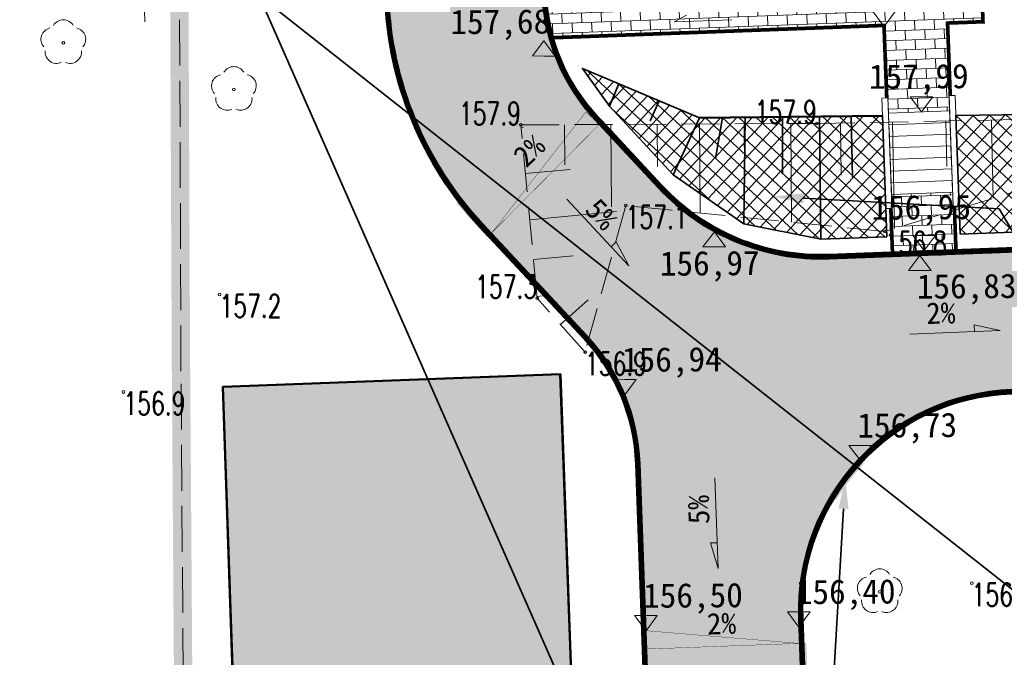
# Model space of a CAD drawing. Header units: feet. Extents: x 7492985 to 7493694, y 5986539 to 5988015.
# Tile 9 of 32: x 7493162 to 7493194, y 5986632 to 5986653. Entities that reach past the tile are written whole.
import ezdxf
from ezdxf import colors
from ezdxf.entities.mleader import LeaderData, LeaderLine
from ezdxf.enums import TextEntityAlignment as Align
from ezdxf.math import Vec2, Vec3

# ---------------------------------------------------------------- set-up
doc = ezdxf.new("R2010")
doc.units = ezdxf.units.FT
doc.header["$MEASUREMENT"] = 0
for name, pattern in [('1_1', [0]), ('1_OTRK', [1.75, 1.25, -0.5]), ('1_OTRKG', [1.75, 1.25, -0.5]), ('2_EGBU_A', [0]), ('4', [2.5, 1.5, -1]), ('GUK', [2, 1.5, -0.5]), ('HIDDEN2', [4.7625, 3.175, -1.5875])]:
    doc.linetypes.add(name, pattern=pattern)
doc.layers.get('0').update_dxf_attribs({"color": 250, "linetype": 'CONTINUOUS', "lineweight": 100})
doc.layers.get('Defpoints').update_dxf_attribs({"linetype": 'CONTINUOUS'})
doc.layers.add('1_DZIALKI', color=7, linetype='CONTINUOUS')
for name, color, linetype, lineweight in [('_budynek', 7, 'CONTINUOUS', 50), ('_chodnik', 250, 'CONTINUOUS', 30), ('_droga', 7, 'CONTINUOUS', 30), ('_k_budynek', 7, 'CONTINUOUS', 50), ('_k_kreskowanie', 250, 'CONTINUOUS', 5), ('_k_opis', 1, 'CONTINUOUS', 13), ('_k_rzędne projektowane', 1, 'CONTINUOUS', 15), ('_k_skarpa', 7, 'CONTINUOUS', 35), ('_k_widok', 7, 'CONTINUOUS', 18), ('_k_wymiar', 7, 'CONTINUOUS', 13), ('_k_zarys', 7, 'HIDDEN2', 20), ('_k_ściany', 7, 'CONTINUOUS', 35), ('EGBB_L_0', 250, '2_EGBU_A', 50), ('EKLPK_L_0', 3, '4', 18), ('OTR_L_1', 7, '1_OTRK', 18), ('OTR_T_1', 7, 'CONTINUOUS', 18), ('OTZ_T_0', 250, 'CONTINUOUS', 18), ('WYMIAR-ARCH', 7, 'CONTINUOUS', 9)]:
    doc.layers.add(name, color=color, linetype=linetype, lineweight=lineweight)
doc.layers.add('_k_niewidoczna', color=72, linetype='CONTINUOUS', lineweight=9, plot=False)
doc.styles.add('GENERATED_STYLE_1', font='MS Gothic.ttf')
doc.styles.get("Standard").update_dxf_attribs({"font": 'Simplex.SHX', "width": 0.75})
doc.dimstyles.new('zag 500', dxfattribs={"dimtxt": 0.85, "dimasz": 0.09, "dimexe": 1.25, "dimexo": 0.625, "dimgap": 0.1, "dimtad": 1, "dimtxsty": 'GENERATED_STYLE_1', "dimblk": 'W', "dimcen": 2.5, "dimse1": 1, "dimse2": 1, "dimclrd": 7, "dimclrt": 256, "dimadec": 0, "dimazin": 0, "dimtfac": 1, "dimtmove": 0, "dimatfit": 0, "dimfxl": 1.25, "dimlwd": 5, "dimarcsym": 0})

# ---------------------------------------------------------------- blocks, each defined once
blk = doc.blocks.new('2_OTRN')
at = {"linetype": 'Continuous'}
blk.add_circle((0, 0), 0.045, dxfattribs=at)
blk = doc.blocks.new('2_OTZL')
at = {"linetype": 'Continuous'}
blk.add_circle((0, 0), 0.045, dxfattribs=at)
for centre, start, end in [((0, 0.375), 30.1401, 149.8599), ((-0.357, 0.116), 102.1445, 221.86), ((0.357, 0.116), 318.14, 77.8555), ((-0.22, -0.303), 174.1482, 293.8542), ((0.22, -0.303), 246.1458, 5.8518)]:
    blk.add_arc(centre, 0.375, start, end, dxfattribs=at)
blk = doc.blocks.new('spadek')
at = {"transparency": 33554559}
h = blk.add_hatch(color=256, dxfattribs=at)
h.dxf.hatch_style = 1
h.paths.add_polyline_path([(0, 0), (-0.258, -0.81), (-0.043, -0.879)])
at = {"layer": '_k_widok'}
blk.add_lwpolyline([(-0.902, -2.834), (0, 0), (-0.043, -0.879), (-0.258, -0.81)], dxfattribs=at)
blk = doc.blocks.new('W')
at = {"layer": 'WYMIAR-ARCH'}
h = blk.add_hatch(color=256, dxfattribs=at)
h.paths.add_polyline_path([(0, 0.76), (0, 0), (0.65, 0), (2.98, 2.33), (2.27, 3.04)])
h.paths.add_polyline_path([(-0.56, 0.21), (-0.76, 0), (0, 0), (0, 0.76)])
h.paths.add_polyline_path([(0, -0.65), (0.15, -0.5), (0.65, 0), (0, 0)])
h.paths.add_polyline_path([(0, 0), (-0.76, 0), (-3.39, -2.62), (-2.68, -3.33), (0, -0.65)])
blk.add_hatch(color=256, dxfattribs=at).paths.add_polyline_path([(-0.76, 0), (-3.39, -2.62), (-2.68, -3.33), (0, -0.65), (0, 0)])
for p, q in [((0, -7), (0, 7)), ((-8, 0), (8, 0)), ((-0.56, 0.21), (-3.39, -2.62)), ((-0.56, 0.21), (2.27, 3.04)), ((0.15, -0.5), (2.98, 2.33)), ((2.27, 3.04), (2.98, 2.33)), ((-3.39, -2.62), (-2.68, -3.33)), ((0.15, -0.5), (-2.68, -3.33))]:
    blk.add_line(p, q, dxfattribs=at)
blk = doc.blocks.new('*D381')
at = {"layer": '_k_wymiar', "color": 7, "lineweight": 5, "transparency": 16777216}
blk.add_line((4.992, 26.615), (4.992, 30.035), dxfattribs=at)
at = {"layer": 'Defpoints', "color": 0, "transparency": 16777216}
for p in [(4.992, 30.125), (8.752, 30.125), (8.752, 26.525)]:
    blk.add_point(p, dxfattribs=at)
at = {"layer": '_k_wymiar', "color": 7, "lineweight": 5, "transparency": 16777216, "xscale": 0.09, "yscale": 0.09, "zscale": 0.09}
for p, rotation in [((4.992, 30.125), 90.00000000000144), ((4.992, 26.525), 270.0000000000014)]:
    blk.add_blockref('W', p, dxfattribs=dict(at, rotation=rotation))
at = {"layer": '_k_wymiar', "transparency": 16777216, "insert": (4.413, 28.325), "char_height": 0.85, "attachment_point": 5, "rotation": 90, "style": 'GENERATED_STYLE_1'}
blk.add_mtext('3,6', dxfattribs=at)
blk = doc.blocks.new('spadek_kapelusz')
at = {"layer": '_droga', "transparency": 33554610}
h = blk.add_hatch(color=256, dxfattribs=at)
h.dxf.hatch_style = 1
h.paths.add_polyline_path([(0, 0), (-4.984, 0.6), (-5, 0)])
at = {"layer": '_k_widok', "const_width": 0.01}
blk.add_lwpolyline([(0, 0), (-4.984, 0.6), (-5, 0), (0, 0)], dxfattribs=at)
blk = doc.blocks.new('dz_89')
at = {"layer": '_k_kreskowanie'}
h = blk.add_hatch(dxfattribs=at)
h.set_pattern_fill('AR-B816', color=256, scale=0.04)
h.paths.add_polyline_path([(21.001, 37.695), (18.151, 37.695), (18.151, 36.125), (21.001, 36.125)])
edge = h.paths.add_edge_path()
edge.add_line((21.001, 33.205), (18.151, 33.205))
edge.add_line((18.151, 33.205), (18.151, 26.297))
edge.add_arc((24.501, 26.297), 6.35, 180, 193.404)
edge.add_line((18.324, 24.825), (29.191, 24.825))
edge.add_line((29.191, 24.825), (29.191, 21.91))
edge.add_line((29.191, 21.91), (31.191, 21.91))
edge.add_line((31.191, 21.91), (31.191, 24.825))
edge.add_line((31.191, 24.825), (32.351, 24.825))
edge.add_line((32.351, 24.825), (32.351, 27.825))
edge.add_line((32.351, 27.825), (31.351, 27.825))
edge.add_line((31.351, 27.825), (31.351, 28.825))
edge.add_line((31.351, 28.825), (29.191, 28.825))
edge.add_line((29.191, 28.825), (29.191, 27.825))
edge.add_line((29.191, 27.825), (21.001, 27.825))
edge.add_line((21.001, 27.825), (21.001, 33.205))
h.paths.add_polyline_path([(31.191, 19.25), (29.191, 19.25), (29.191, 17.37), (31.191, 17.37)])
at = {"layer": '_k_kreskowanie', "ltscale": 0.01, "transparency": 33554559}
h = blk.add_hatch(dxfattribs=at)
h.set_pattern_fill('AR-B816', color=256, scale=0.04)
edge = h.paths.add_edge_path()
edge.add_line((25.62, -5.244), (25.634, 5.479))
edge.add_arc((32.884, 5.47), 7.25, 90, 179.926, ccw=False)
edge.add_line((32.884, 12.72), (37.393, 12.72))
edge.add_line((37.393, 12.72), (37.393, 17.22))
edge.add_line((37.393, 17.22), (27.071, 17.22))
edge.add_arc((27.071, 24.47), 7.25, 220.8203, 270, ccw=False)
edge.add_line((21.585, 19.731), (19.582, 22.048))
edge.add_arc((24.501, 26.297), 6.5, 180.0009, 220.8204, ccw=False)
edge.add_line((18.001, 26.297), (18.001, 37.625))
edge.add_line((18.001, 37.625), (13.001, 37.625))
edge.add_line((13.001, 37.625), (13.001, 26.297))
edge.add_arc((24.502, 26.297), 11.5, 180.0006, 220.8202)
edge.add_line((15.799, 18.78), (19.06, 15.005))
edge.add_arc((14.141, 10.756), 6.5, -0.0737, 40.8197, ccw=False)
edge.add_line((20.641, 10.747), (20.601, -19.74))
edge.add_line((20.601, -19.74), (20.44, -24.096))
edge.add_line((20.44, -24.096), (27.266, -23.285))
edge.add_line((27.266, -23.285), (25.6, -21.229))
edge.add_line((25.6, -21.229), (25.62, -5.244))
at = {"layer": '_k_kreskowanie', "transparency": 33554534}
h = blk.add_hatch(color=252, dxfattribs=at)
h.dxf.hatch_style = 1
h.paths.add_polyline_path([(18.145, 13.769), (7.097, 13.769), (7.034, -8.403), (8.409, -8.389), (17.667, -8.29), (17.667, -8.292), (18.116, -8.285), (18.12, -5.043), (18.122, -3.663)])
h.paths.add_polyline_path([(17.667, -8.29), (8.409, -8.389), (8.582, -13.345), (13.161, -13.445), (17.83, -13.308)])
at = {"layer": '_budynek'}
blk.add_lwpolyline([(8.409, -8.389), (7.034, -8.404), (7.097, 13.769), (18.145, 13.769), (18.122, -3.663), (18.12, -5.043), (18.116, -8.285), (17.667, -8.292)], dxfattribs=at)
at = {"layer": '_chodnik', "color": 200, "const_width": 0.12}
for points in [[(31.271, 24.785), (32.391, 24.785), (32.391, 27.825)], [(29.151, 22.41), (29.151, 24.785), (18.293, 24.785)], [(31.231, 22.41), (31.231, 24.825)]]:
    blk.add_lwpolyline(points, dxfattribs=at)
at = {"layer": '_droga'}
blk.add_lwpolyline([(20.44, -24.096), (20.44, -24.096), (20.601, -19.74), (20.641, 10.747, 0.180349), (19.06, 15.005), (15.799, 18.78, -0.180016), (13.001, 26.297), (13.001, 37.625), (13.001, 37.625), (18.001, 37.625), (18.001, 26.297, 0.180016), (19.582, 22.048), (19.706, 21.905), (21.585, 19.731, 0.217942), (27.071, 17.22), (37.393, 17.22), (37.393, 12.72), (32.884, 12.72, 0.413835), (25.634, 5.479), (25.62, -5.244), (25.6, -21.229), (27.266, -23.285), (20.44, -24.096)], format="xyb", dxfattribs=at)
at = {"layer": '_k_budynek'}
for points in [[(23.008, 21.987), (28.991, 21.825)], [(23.008, 21.987), (26, 21.906)]]:
    blk.add_lwpolyline(points, dxfattribs=at)
at = {"layer": '_k_niewidoczna', "color": 5}
blk.add_lwpolyline([(8.582, -13.345), (8.409, -8.389), (7.034, -8.403), (7.097, 13.769), (18.145, 13.769), (18.122, -3.663), (18.978, -3.663), (18.977, -5.045), (18.12, -5.043), (18.116, -8.285), (19.919, -8.512), (19.87, -11.452), (18.208, -11.47), (18.167, -13.38), (17.83, -13.308), (13.161, -13.445), (8.582, -13.345)], dxfattribs=at)
at = {"layer": '_k_opis', "color": 7, "ltscale": 0.1}
blk.add_lwpolyline([(24.182, 25.158), (22.297, 25.158), (22.703, 25.358)], dxfattribs=at)
at = {"layer": '_k_rzędne projektowane', "color": 1}
for points in [[(28.797, 25.253), (29.167, 25.242), (29.537, 25.23), (29.151, 24.745)], [(17.622, 24.212), (17.992, 24.196), (18.361, 24.179), (18.013, 24.692)], [(29.917, 22.418), (30.287, 22.406), (30.657, 22.395), (30.271, 21.91)], [(22.963, 17.765), (23.333, 17.749), (23.703, 17.733), (23.355, 18.245)], [(19.88, 13.526), (20.249, 13.515), (20.619, 13.503), (20.234, 13.018)], [(20.282, 5.785), (20.652, 5.774), (21.022, 5.762), (20.637, 5.277)]]:
    blk.add_lwpolyline(points, close=True, dxfattribs=at)
at = {"layer": '_k_skarpa'}
for points in [[(28.991, 17.87), (26.826, 17.874), (24.325, 18.468), (22.077, 20.155), (20.074, 22.473), (19.237, 23.745), (23.008, 21.987), (28.991, 21.825), (28.991, 17.87)], [(28.991, 21.825), (26.934, 21.881), (24.504, 21.947), (23.008, 21.987), (19.237, 23.745), (20.074, 22.473), (20.412, 23.198)], [(20.412, 23.198), (20.074, 22.473)], [(20.412, 23.198), (23.008, 21.987)], [(21.71, 22.592), (21.393, 21.953)], [(23.008, 21.987), (22.077, 20.155)], [(23.756, 21.967), (23.478, 20.639)], [(24.325, 18.468), (24.504, 21.947)], [(25.719, 21.914), (25.647, 20.043)], [(26.826, 17.874), (26.934, 21.881)], [(27.963, 21.853), (27.936, 19.863)], [(38.993, 17.727), (37.68, 17.87), (31.391, 17.87), (31.391, 21.755), (39.008, 21.575), (38.993, 17.727)]]:
    blk.add_lwpolyline(points, dxfattribs=at)
at = {"layer": '_k_widok', "const_width": 0.15}
for points in [[(12.851, 37.7), (18.076, 37.7), (18.076, 26.297, 0.180016), (19.639, 22.097), (19.763, 21.954), (21.641, 19.78, 0.217942), (27.071, 17.295), (37.468, 17.295), (37.468, 12.645), (32.884, 12.645, 0.413835), (25.709, 5.479), (25.695, -5.244), (25.675, -21.202), (27.298, -23.205)], [(20.368, -24.029), (20.526, -19.739), (20.566, 10.747, 0.180349), (19.003, 14.956), (15.742, 18.731, -0.180016), (12.926, 26.297), (12.926, 26.375)]]:
    blk.add_lwpolyline(points, format="xyb", dxfattribs=at)
at = {"layer": '_k_widok'}
for points in [[(12.851, 37.775), (12.851, 37.775), (18.151, 37.775), (18.151, 26.297, 0.180016), (19.696, 22.146), (19.82, 22.003), (21.698, 19.829, 0.217942), (27.071, 17.37), (37.543, 17.37), (37.543, 12.57), (32.884, 12.57, 0.413835), (25.784, 5.479), (25.77, -5.244), (25.75, -21.176), (27.442, -23.264), (20.29, -24.114), (20.451, -19.737), (20.491, 10.747, 0.180349), (18.946, 14.907), (15.685, 18.682, -0.180016), (12.851, 26.297), (12.851, 26.375)], [(18.151, 37.625), (18.151, 26.297, 0.180016), (19.696, 22.146), (19.82, 22.003)], [(29.191, 28.825), (29.191, 27.825), (21.001, 27.825), (21.001, 33.205), (18.151, 33.205), (18.151, 26.297, 0.058549), (18.324, 24.825), (29.191, 24.825), (29.191, 17.37), (31.191, 17.37), (31.191, 24.825), (32.351, 24.825), (32.351, 27.825), (31.351, 27.825), (31.351, 28.825), (29.191, 28.825)], [(19.696, 22.146), (21.698, 19.829, 0.217942), (27.071, 17.37), (37.393, 17.37)]]:
    blk.add_lwpolyline(points, format="xyb", dxfattribs=at)
for points in [[(31.271, 24.825), (31.271, 24.745), (32.431, 24.745), (32.431, 27.825), (32.351, 27.825), (32.351, 24.825), (31.551, 24.825)], [(29.191, 24.825), (29.191, 17.37)], [(19.582, 22.048), (19.696, 22.146)], [(21.585, 19.731), (21.698, 19.829)], [(27.071, 17.22), (27.071, 17.37)]]:
    blk.add_lwpolyline(points, dxfattribs=at)
for points in [[(27.231, 24.825), (18.324, 24.825), (18.344, 24.745), (27.231, 24.745)], [(29.111, 24.825), (18.324, 24.825), (18.344, 24.745), (29.111, 24.745)], [(29.191, 22.41), (29.111, 22.41), (29.111, 24.825), (29.191, 24.825)], [(31.191, 22.41), (31.271, 22.41), (31.271, 24.825), (31.191, 24.825)], [(29.191, 22.41), (28.991, 22.41), (28.991, 18.79), (29.191, 18.79)], [(31.191, 22.41), (31.391, 22.41), (31.391, 18.79), (31.191, 18.79)], [(29.191, 21.91), (31.191, 21.91), (31.191, 21.53), (29.191, 21.53)], [(29.191, 21.53), (31.191, 21.53), (31.191, 21.15), (29.191, 21.15)], [(29.191, 21.15), (31.191, 21.15), (31.191, 20.77), (29.191, 20.77)], [(29.191, 20.77), (31.191, 20.77), (31.191, 20.39), (29.191, 20.39)], [(29.191, 20.39), (31.191, 20.39), (31.191, 20.01), (29.191, 20.01)], [(29.191, 20.01), (31.191, 20.01), (31.191, 19.63), (29.191, 19.63)], [(29.191, 19.63), (31.191, 19.63), (31.191, 19.25), (29.191, 19.25)]]:
    blk.add_lwpolyline(points, close=True, dxfattribs=at)
at = {"layer": '_k_widok', "color": 144, "const_width": 0.3}
for points in [[(15.065, 19.591), (16.03, 18.442)], [(25.712, 3.177), (25.712, 4.677)]]:
    blk.add_lwpolyline(points, dxfattribs=at)
at = {"layer": '_k_zarys', "color": 1, "ltscale": 0.7, "const_width": 0.6}
blk.add_lwpolyline([(6.603, 40.543), (6.603, 40.543), (68.502, 43.426), (72.464, -41.627), (50.081, -44.586), (41.261, -42.547), (32.734, -54.97), (26.769, -58.21), (-7.837, -62.869), (-10.81, -30.016), (5.084, -30.196), (5.148, -5.572), (5.752, 14.49), (6.603, 40.543), (6.603, 40.543)], dxfattribs=at)
at = {"color": 56, "rotation": 229.9752479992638}
blk.add_blockref('spadek_kapelusz', (16.075, 18.479), dxfattribs=at)
at = {"color": 56}
blk.add_blockref('spadek_kapelusz', (25.621, 4.677), dxfattribs=at)
at = {"layer": '_k_widok', "color": 1}
for p, xscale, rotation in [((20.515, 17.237), -0.9999999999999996, 203.1631702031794), ((32.583, 14.661), -0.9999999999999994, 252.3426731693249)]:
    blk.add_blockref('spadek', p, dxfattribs=dict(at, xscale=xscale, rotation=rotation))
at = {"layer": '_k_widok', "color": 1, "rotation": 197.6573268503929}
blk.add_blockref('spadek', (23.07, 7.219), dxfattribs=at)
at = {"layer": '1_DZIALKI', "lineweight": 9, "style": 'GENERATED_STYLE_1'}
blk.add_text('2%%%', height=0.7, rotation=0, dxfattribs=at).set_placement((23.111, 5.418), align=Align.MIDDLE)
at = {"layer": '_k_opis', "color": 7, "lineweight": 9, "style": 'GENERATED_STYLE_1'}
blk.add_text('2%%%', height=0.7, rotation=42.6069, dxfattribs=at).set_placement((17.399, 21.11), align=Align.MIDDLE)
at = {"layer": '_k_opis', "color": 7, "style": 'GENERATED_STYLE_1'}
for s, rotation, p in [('5%%%', 311.1534, (19.679, 18.953)), ('2%%%', 359.3864, (30.657, 15.306)), ('5%%%', 89.3864, (22.502, 9.173))]:
    blk.add_text(s, height=0.7, rotation=rotation, dxfattribs=at).set_placement(p, align=Align.MIDDLE)
at = {"layer": '_k_rzędne projektowane', "style": 'GENERATED_STYLE_1'}
for s, p in [('157,68', (14.965, 25.026)), ('156,97', (21.52, 16.871)), ('156,94', (20.165, 13.771)), ('156,50', (20.568, 6.029))]:
    blk.add_text(s, height=0.8, rotation=358.2444, dxfattribs=at).set_placement(p)
for s, p in [('157,99', (30.223, 22.976)), ('156,95', (30.142, 18.69))]:
    blk.add_text(s, height=0.8, rotation=358.2444, dxfattribs=at).set_placement(p, align=Align.MIDDLE)
at = {"layer": '_k_wymiar'}
dim = blk.add_aligned_dim(p1=(8.752, 26.525), p2=(8.752, 30.125), distance=3.76, dimstyle='zag 500', dxfattribs=at)
dim.commit()
dim.dimension.update_dxf_attribs({"geometry": '*D381', "text_midpoint": (4.413, 28.325)})
at = {"layer": '_k_opis', "color": 7}
ml = blk.add_multileader_mtext('Standard', dxfattribs=at)
ml.set_content('NASYP I WZMOCNIENIE SKARPY', color=7, style='GENERATED_STYLE_1')
ml.set_leader_properties()
ml.build(insert=Vec2(0, 0))
ml.multileader.update_dxf_attribs({"text_right_attachment_type": 6, "dogleg_length": 0.36, "arrow_head_size": 1})
ctx = ml.context
ctx.base_point, ctx.char_height, ctx.arrow_head_size, ctx.landing_gap_size, ctx.plane_origin, ctx.plane_x_axis, ctx.plane_y_axis = Vec3(39.284, 7.042), 0.9, 1, 0.09, Vec3(9.704, 1.336), Vec3(0.999311, -0.037112), Vec3(0.037112, 0.999311)
ctx.right_attachment = 6
notes = []
notes.append((ctx, [(1, (1, 1, 0), (38.924, 7.056), (0.999311, -0.037112), 0.36, [(1, [(25.31, 19.32), (32.688, 18.65)], 0, [])])]))
ctx.mtext.insert, ctx.mtext.text_direction, ctx.mtext.rotation, ctx.mtext.width, ctx.mtext.flow_direction = Vec3(39.39, 7.491), Vec3(0.999311, -0.037112), 6.246065, 18.1442, 5
ctx.mtext.has_bg_fill, ctx.mtext.bg_color, ctx.mtext.bg_scale_factor, ctx.mtext.bg_transparency, ctx.mtext.use_window_bg_color = 1, -1073741824, 1.5, 0, 1
for ctx, leaders in notes:
    for number, flags, end, landing, length, lines in leaders:
        leader = LeaderData()
        leader.index, (leader.has_last_leader_line, leader.has_dogleg_vector, leader.attachment_direction) = number, flags
        leader.last_leader_point, leader.dogleg_vector, leader.dogleg_length = Vec3(end), Vec3(landing), length
        for number, points, colour, breaks in lines:
            line = LeaderLine()
            line.index, line.vertices, line.color, line.breaks = number, Vec3.list(points), colors.encode_raw_color(colour), breaks
            leader.lines.append(line)
        ctx.leaders.append(leader)
at = {"layer": '_k_kreskowanie'}
h = blk.add_hatch(dxfattribs=at)
h.set_pattern_fill('ANSI37', color=256, scale=3)
h.paths.add_polyline_path([(39.008, 21.575), (31.391, 21.755), (31.391, 17.87), (37.68, 17.87), (38.993, 17.727)])
h.paths.add_polyline_path([(28.991, 21.825), (23.008, 21.987), (19.237, 23.745), (20.074, 22.473), (22.077, 20.155), (24.325, 18.468), (26.826, 17.874), (28.991, 17.87)])
at = {"color": 144, "const_width": 0.3}
blk.add_lwpolyline([(26.882, 9.402, -0.053292), (27.849, 10.581)], format="xyb", dxfattribs=at)
at = {"layer": '_chodnik', "color": 200, "const_width": 0.12}
for points in [[(29.151, 17.37), (29.151, 18.79)], [(31.231, 17.37), (31.231, 18.79)]]:
    blk.add_lwpolyline(points, dxfattribs=at)
at = {"layer": '_k_rzędne projektowane', "color": 1}
for points in [[(29.837, 17.878), (30.207, 17.866), (30.577, 17.855), (30.191, 17.37)], [(29.65, 16.74), (30.02, 16.724), (30.39, 16.708), (30.041, 17.22)], [(27.494, 11.089), (27.864, 11.078), (28.234, 11.066), (27.849, 10.581)], [(25.279, 5.72), (25.649, 5.709), (26.019, 5.697), (25.634, 5.212)]]:
    blk.add_lwpolyline(points, close=True, dxfattribs=at)
at = {"layer": '_k_widok'}
for points in [[(29.191, 18.79), (29.191, 17.37), (29.111, 17.37), (29.111, 18.79), (29.191, 18.79)], [(31.191, 18.79), (31.191, 17.37), (31.271, 17.37), (31.271, 18.79), (31.191, 18.79)]]:
    blk.add_lwpolyline(points, dxfattribs=at)
at = {"layer": '_k_rzędne projektowane', "style": 'GENERATED_STYLE_1'}
for s, p in [('156,83', (29.892, 15.809)), ('156,73', (27.78, 11.334)), ('156,40', (25.565, 5.964))]:
    blk.add_text(s, height=0.8, rotation=358.2444, dxfattribs=at).set_placement(p)
at = {"layer": '_k_opis', "color": 7}
ml = blk.add_multileader_mtext('Standard', dxfattribs=at)
ml.set_content('{\\fMS Gothic|b0|i0|c128|p49;LOKALNE OBNI}Ż{\\fMS Gothic|b0|i0|c128|p49;ENIA KRAW}ĘŻ{\\fMS Gothic|b0|i0|c128|p49;NIKÓW L=1,50M - POWIERZCHNIOWE ODPROWADZENIE WÓD OPADOWYCH DO STREFY ROZPROSZENIA}', color=7, style='GENERATED_STYLE_1')
ml.set_leader_properties()
ml.build(insert=Vec2(0, 0))
ml.multileader.update_dxf_attribs({"text_right_attachment_type": 6, "dogleg_length": 0.36, "arrow_head_size": 1})
ctx = ml.context
ctx.base_point, ctx.char_height, ctx.arrow_head_size, ctx.landing_gap_size, ctx.plane_origin, ctx.plane_x_axis, ctx.plane_y_axis = Vec3(39.06, 1.023), 0.9, 1, 0.09, Vec3(63.689, -3.849), Vec3(0.999311, -0.037112), Vec3(0.037112, 0.999311)
ctx.right_attachment = 6
notes = []
notes.append((ctx, [(1, (1, 1, 0), (38.7, 1.037), (0.999311, -0.037112), 0.36, [(4, [(27.334, 10.017), (25.712, -7.062), (25.712, 3.927), (25.606, -16.002), (8.752, 26.525)], 0, [])])]))
ctx.mtext.insert, ctx.mtext.text_direction, ctx.mtext.rotation, ctx.mtext.width, ctx.mtext.flow_direction = Vec3(39.167, 1.472), Vec3(0.999311, -0.037112), 6.246065, 23.05638, 5
ctx.mtext.has_bg_fill, ctx.mtext.bg_color, ctx.mtext.bg_scale_factor, ctx.mtext.bg_transparency, ctx.mtext.use_window_bg_color = 1, -1073741824, 1, 0, 1
for ctx, leaders in notes:
    for number, flags, end, landing, length, lines in leaders:
        leader = LeaderData()
        leader.index, (leader.has_last_leader_line, leader.has_dogleg_vector, leader.attachment_direction) = number, flags
        leader.last_leader_point, leader.dogleg_vector, leader.dogleg_length = Vec3(end), Vec3(landing), length
        for number, points, colour, breaks in lines:
            line = LeaderLine()
            line.index, line.vertices, line.color, line.breaks = number, Vec3.list(points), colors.encode_raw_color(colour), breaks
            leader.lines.append(line)
        ctx.leaders.append(leader)

msp = doc.modelspace()

# ---------------------------------------------------------------- linework, layer by layer
at = {"layer": 'EGBB_L_0', "linetype": '2_EGBU_A'}
for p, q in [((7493168.51, 5986641.15), (7493179.55, 5986641.56)), ((7493179.55, 5986641.56), (7493180.34, 5986619.52)), ((7493169.27, 5986618.99), (7493168.51, 5986641.15))]:
    msp.add_line(p, q, dxfattribs=at)
at = {"layer": 'EKLPK_L_0', "linetype": 'GUK', "lineweight": 18}
for p, q in [((7493167.14, 5986641.66), (7493167.04, 5986667.88)), ((7493167.28, 5986621.75), (7493167.14, 5986641.66))]:
    msp.add_line(p, q, dxfattribs=at)
at = {"layer": 'OTR_L_1', "linetype": '1_OTRKG'}
for p, q in [((7493187.94, 5986649.77), (7493195.33, 5986649.91)), ((7493178.26, 5986649.72), (7493187.94, 5986649.77)), ((7493178.79, 5986644.05), (7493178.26, 5986649.72)), ((7493180.36, 5986642.28), (7493178.79, 5986644.05))]:
    msp.add_line(p, q, dxfattribs=at)
at = {"layer": 'OTR_L_1', "linetype": '1_1'}
for p, q in [((7493178.268, 5986649.635), (7493178.346, 5986649.642)), ((7493179.69, 5986649.727), (7493179.697, 5986648.418)), ((7493181.206, 5986649.735), (7493181.22, 5986647.038)), ((7493182.722, 5986649.743), (7493182.729, 5986648.359)), ((7493184.106, 5986649.75), (7493184.121, 5986646.836)), ((7493185.563, 5986649.758), (7493185.571, 5986648.224)), ((7493187.096, 5986649.766), (7493187.113, 5986646.536)), ((7493188.711, 5986649.785), (7493188.743, 5986648.077)), ((7493190.418, 5986649.817), (7493190.484, 5986646.327)), ((7493192.163, 5986649.85), (7493192.192, 5986648.355)), ((7493193.658, 5986649.878), (7493193.707, 5986647.318)), ((7493178.409, 5986648.126), (7493179.868, 5986648.262)), ((7493178.55, 5986646.617), (7493181.391, 5986646.883)), ((7493178.671, 5986645.318), (7493179.97, 5986645.44)), ((7493178.784, 5986644.11), (7493178.968, 5986644.127)), ((7493179.555, 5986643.188), (7493180.463, 5986643.993))]:
    msp.add_line(p, q, dxfattribs=at)
at = {"layer": 'OTR_L_1', "linetype": '1_OTRK'}
for p, q in [((7493195.34, 5986647.82), (7493190.17, 5986646.23)), ((7493181.69, 5986647.08), (7493180.36, 5986642.28)), ((7493190.17, 5986646.23), (7493181.69, 5986647.08))]:
    msp.add_line(p, q, dxfattribs=at)
at = {"layer": 'OTR_L_1', "linetype": '1_1'}
msp.add_point((7493180.36, 5986642.28), dxfattribs=at)

# ---------------------------------------------------------------- block references
at = {"layer": 'OTR_T_1'}
for p in [(7493178.26, 5986649.72), (7493187.94, 5986649.77), (7493181.69, 5986647.08), (7493190.17, 5986646.23), (7493168.4, 5986644.17), (7493178.79, 5986644.05), (7493180.36, 5986642.28), (7493165.26, 5986640.98), (7493193.01, 5986634.72)]:
    msp.add_blockref('2_OTRN', p, dxfattribs=at)
at = {"layer": 'OTZ_T_0'}
for p in [(7493163.29, 5986652.41), (7493168.87, 5986650.88), (7493190, 5986634.44)]:
    msp.add_blockref('2_OTZL', p, dxfattribs=at)

# ---------------------------------------------------------------- texts
at = {"layer": 'OTR_T_1', "lineweight": 9, "width": 0.7}
for s, p in [('157.9', (7493187.94, 5986649.77)), ('157.9', (7493178.26, 5986649.72)), ('157.3', (7493178.79, 5986644.05))]:
    msp.add_text(s, height=0.75, dxfattribs=at).set_placement(p, align=Align.RIGHT)
for s, p in [('157.1', (7493181.69, 5986647.08)), ('156.8', (7493190.17, 5986646.23)), ('157.2', (7493168.4, 5986644.17)), ('156.9', (7493180.36, 5986642.28)), ('156.9', (7493165.26, 5986640.98)), ('156.1', (7493193.01, 5986634.72))]:
    msp.add_text(s, height=0.75, dxfattribs=at).set_placement(p, align=Align.TOP_LEFT)

# ---------------------------------------------------------------- next in the draw order: block references
at = {"layer": '_k_ściany', "rotation": 2.126854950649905}
msp.add_blockref('dz_89', (7493161.929, 5986627.127), dxfattribs=at)

doc.saveas('drawing.dxf')
